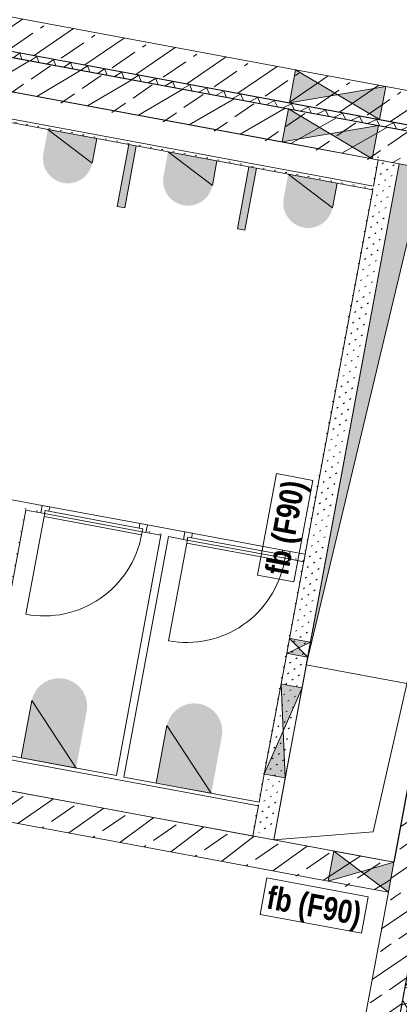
# Model space of a CAD drawing. Header units: metres. Extents: x 32353251 to 32353583, y 5707748 to 5708004.
# Tile 93 of 164: x 32353373.1 to 32353375.58, y 5707919.04 to 5707925.49. Entities that reach past the tile are written whole.
import ezdxf

# ---------------------------------------------------------------- set-up
doc = ezdxf.new("R2010")
doc.units = ezdxf.units.M
doc.header["$LTSCALE"] = 0.75
doc.layers.get('0').update_dxf_attribs({"linetype": 'CONTINUOUS'})
for name, color, linetype, lineweight in [('10417023$0$#9_002_GES I Übersicht Erdgeschoss_1_101_Wand Aussen.A', 7, 'CONTINUOUS', 25), ('10417023$0$#9_002_GES I Übersicht Erdgeschoss_1_430_Lüftung.US', 7, 'CONTINUOUS', 25), ('10417023$0$#9_002_GES I Übersicht Erdgeschoss_1_607b_Brandschutz 1_100', 7, 'CONTINUOUS', 25), ('10417023$0$#9_002_GES I Übersicht Erdgeschoss_1_Neubau_102_Wand Innen.A', 7, 'CONTINUOUS', 25), ('10417023$0$#9_002_GES I Übersicht Erdgeschoss_1_Neubau_104_Decken.A', 7, 'CONTINUOUS', 25), ('10417023$0$#9_002_GES I Übersicht Erdgeschoss_1_Neubau_202_Innenwandbekleidun', 7, 'CONTINUOUS', 25), ('10417023$0$#9_002_GES I Übersicht Erdgeschoss_1_Neubau_303_Sanitäre.A', 7, 'CONTINUOUS', 25), ('10417023$0$Keine', 7, 'CONTINUOUS', 13)]:
    doc.layers.add(name, color=color, linetype=linetype, lineweight=lineweight)
doc.styles.add('10417023$0$Arial Narrow (bold)', font='ARIALNB.TTF')
pattern_1 = [(0, (0, 0), (0, 0.075), [0.009999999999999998, -0.06500000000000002])]
pattern_2 = [(44.99999999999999, (0, 0), (-0.1697056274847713, 0.1697056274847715), []), (44.99999999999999, (-0.08485281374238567, 0.08485281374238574), (-0.1697056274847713, 0.1697056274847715), [0.18, -0.05999999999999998])]
pattern_3 = [(45, (0, 0), (-0.03535533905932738, 0.03535533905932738), [0.01, -0.03999999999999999])]

# ---------------------------------------------------------------- blocks, each defined once
blk = doc.blocks.new('10417023$0$#9_MKO_LP5_ARC_GES_UP_00_002_P_G_modell (3D)')
at = {"layer": '10417023$0$#9_002_GES I Übersicht Erdgeschoss_1_101_Wand Aussen.A', "linetype": 'Continuous', "lineweight": 5, "true_color": 0xff0000}
h = blk.add_hatch(dxfattribs=at)
h.set_pattern_fill('#9_DÄMMUNG__HART_1_0001', color=1, style=0, pattern_type=2)
h.set_pattern_definition([(44.99999999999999, (0, 0), (-0.05656854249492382, 0.05656854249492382), []), (135.0000000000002, (0, 0), (0.05656854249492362, 0.056568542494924), [])])
h.paths.add_polyline_path([(-32353454.47117382, -5707790.519532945), (-32353477.474228, -5707790.519532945), (-32353477.474228, -5707790.55957689), (-32353469.004228, -5707790.55957689), (-32353469.004228, -5707810.39957689), (-32353468.96423227, -5707810.39957689), (-32353468.96423227, -5707790.55957689), (-32353454.47117382, -5707790.55957689)])
at = {"layer": '10417023$0$#9_002_GES I Übersicht Erdgeschoss_1_Neubau_102_Wand Innen.A', "linetype": 'Continuous', "lineweight": 5, "true_color": 0xff0000}
h = blk.add_hatch(dxfattribs=at)
h.set_pattern_fill('#9_BETON__STAHLBETON_0001', color=1, style=0, pattern_type=2)
h.set_pattern_definition(pattern_2)
h.paths.add_polyline_path([(-32353477.474228, -5707790.51957689), (-32353454.69117382, -5707790.51957689), (-32353454.69117382, -5707790.29957689), (-32353477.474228, -5707790.29957689)])
h = blk.add_hatch(dxfattribs=at)
h.set_pattern_fill('#9_BETON__STAHLBETON_0001', color=1, style=0, pattern_type=2)
h.set_pattern_definition(pattern_2)
h.paths.add_polyline_path([(-32353477.474228, -5707790.779532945), (-32353470.024228, -5707790.779532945), (-32353470.024228, -5707790.559532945), (-32353477.474228, -5707790.559532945)])
at = {"layer": '10417023$0$#9_002_GES I Übersicht Erdgeschoss_1_Neubau_102_Wand Innen.A', "linetype": 'Continuous', "lineweight": 13, "true_color": 0xff0000}
h = blk.add_hatch(dxfattribs=at)
h.set_pattern_fill('#9_GIPS_0001', color=1, style=0, pattern_type=2)
h.set_pattern_definition(pattern_3)
h.paths.add_polyline_path([(-32353470.164228, -5707790.77957689), (-32353470.164228, -5707795.27957689), (-32353470.144228, -5707795.27957689), (-32353470.144228, -5707790.77957689)])
h = blk.add_hatch(dxfattribs=at)
h.set_pattern_fill('#9_GIPS_0001', color=1, style=0, pattern_type=2)
h.set_pattern_definition(pattern_3)
h.paths.add_polyline_path([(-32353470.144228, -5707790.77957689), (-32353470.144228, -5707795.27957689), (-32353470.124228, -5707795.27957689), (-32353470.124228, -5707790.77957689)])
h = blk.add_hatch(dxfattribs=at)
h.set_pattern_fill('#9_GIPS_0001', color=1, style=0, pattern_type=2)
h.set_pattern_definition(pattern_3)
h.paths.add_polyline_path([(-32353470.124228, -5707790.77957689), (-32353470.124228, -5707795.27957689), (-32353470.024228, -5707795.27957689), (-32353470.024228, -5707790.77957689)])
at = {"layer": '10417023$0$#9_002_GES I Übersicht Erdgeschoss_1_Neubau_102_Wand Innen.A', "linetype": 'Continuous', "lineweight": 5, "true_color": 0xff0000}
h = blk.add_hatch(dxfattribs=at)
h.set_pattern_fill('#9_BETON__STAHLBETON_0001', color=1, style=0, pattern_type=2)
h.set_pattern_definition(pattern_2)
h.paths.add_polyline_path([(-32353469.22381512, -5707790.779532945), (-32353469.22381512, -5707795.47957689), (-32353469.00381513, -5707795.47957689), (-32353469.00381513, -5707790.779532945)])
h = blk.add_hatch(dxfattribs=at)
h.set_pattern_fill('#9_BETON__STAHLBETON_0001', color=1, style=0, pattern_type=2)
h.set_pattern_definition(pattern_2)
h.paths.add_polyline_path([(-32353472.624228, -5707795.47957689), (-32353470.149228, -5707795.47957689), (-32353470.149228, -5707795.27957689), (-32353472.624228, -5707795.27957689)])
h = blk.add_hatch(dxfattribs=at)
h.set_pattern_fill('#9_BETON__STAHLBETON_0001', color=1, style=0, pattern_type=2)
h.set_pattern_definition(pattern_2)
h.paths.add_polyline_path([(-32353469.22381512, -5707795.27957689), (-32353470.149228, -5707795.27957689), (-32353470.149228, -5707795.47957689), (-32353469.22381512, -5707795.47957689)])
h = blk.add_hatch(dxfattribs=at)
h.set_pattern_fill('#9_BETON__STAHLBETON_0001', color=1, style=0, pattern_type=2)
h.set_pattern_definition(pattern_2)
h.paths.add_polyline_path([(-32353469.00381513, -5707797.10457689), (-32353469.00381513, -5707795.47957689), (-32353469.22381512, -5707795.47957689), (-32353469.22381512, -5707797.10457689)])
at = {"layer": '10417023$0$#9_002_GES I Übersicht Erdgeschoss_1_Neubau_202_Innenwandbekleidun', "linetype": 'Continuous', "lineweight": 5}
h = blk.add_hatch(dxfattribs=at)
h.set_pattern_fill('#9_GIPSKARTON_0001', style=0, pattern_type=2)
h.set_pattern_definition(pattern_1)
h.paths.add_polyline_path([(-32353470.164228, -5707790.95457689), (-32353474.864228, -5707790.95457689), (-32353474.864228, -5707790.97957689), (-32353470.164228, -5707790.97957689)])
h = blk.add_hatch(dxfattribs=at)
h.set_pattern_fill('#9_GIPSKARTON_0001_1', color=255, style=0, pattern_type=2)
h.set_pattern_definition(pattern_1)
h.paths.add_polyline_path([(-32353472.16422798, -5707793.404576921), (-32353472.16422798, -5707793.45457689), (-32353471.91422799, -5707793.45457689), (-32353471.91422799, -5707793.40457689)])
at = {"layer": '10417023$0$#9_002_GES I Übersicht Erdgeschoss_1_Neubau_202_Innenwandbekleidun', "linetype": 'Continuous', "lineweight": 5, "true_color": 0xff0000}
h = blk.add_hatch(dxfattribs=at)
h.set_pattern_fill('#9_GIPSKARTON_0001_1', color=1, style=0, pattern_type=2)
h.set_pattern_definition(pattern_1)
h.paths.add_polyline_path([(-32353472.064228, -5707793.45457689), (-32353472.064228, -5707795.05457689), (-32353472.014228, -5707795.05457689), (-32353472.014228, -5707793.45457689)])
at = {"layer": '10417023$0$#9_002_GES I Übersicht Erdgeschoss_1_Neubau_202_Innenwandbekleidun', "linetype": 'Continuous', "lineweight": 5}
h = blk.add_hatch(dxfattribs=at)
h.set_pattern_fill('#9_GIPSKARTON_0001_1', color=255, style=0, pattern_type=2)
h.set_pattern_definition(pattern_1)
h.paths.add_polyline_path([(-32353471.21422799, -5707793.45457689), (-32353470.964228, -5707793.45457689), (-32353470.964228, -5707793.404576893), (-32353471.21422799, -5707793.404576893)])
h = blk.add_hatch(dxfattribs=at)
h.set_pattern_fill('#9_GIPSKARTON_0001_1', color=255, style=0, pattern_type=2)
h.set_pattern_definition(pattern_1)
h.paths.add_polyline_path([(-32353471.114228, -5707793.45457689), (-32353471.114228, -5707795.05457689), (-32353471.064228, -5707795.05457689), (-32353471.064228, -5707793.45457689)])
h = blk.add_hatch(dxfattribs=at)
h.set_pattern_fill('#9_GIPSKARTON_0001_1', color=255, style=0, pattern_type=2)
h.set_pattern_definition(pattern_1)
h.paths.add_polyline_path([(-32353470.164228, -5707793.404576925), (-32353470.26422799, -5707793.404576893), (-32353470.26422799, -5707793.45457689), (-32353470.164228, -5707793.45457689)])
h = blk.add_hatch(dxfattribs=at)
h.set_pattern_fill('#9_GIPSKARTON_0001', style=0, pattern_type=2)
h.set_pattern_definition(pattern_1)
h.paths.add_polyline_path([(-32353470.164228, -5707795.05457689), (-32353474.864228, -5707795.05457689), (-32353474.864228, -5707795.07957689), (-32353470.164228, -5707795.07957689)])
at = {"layer": '10417023$0$#9_002_GES I Übersicht Erdgeschoss_1_Neubau_303_Sanitäre.A', "linetype": 'Continuous', "lineweight": 0, "true_color": 0xff0000}
h = blk.add_hatch(color=1, dxfattribs=at)
edge = h.paths.add_edge_path()
edge.add_line((-32353472.00155824, -5707790.97957689), (-32353472.32689776, -5707790.97957689))
edge.add_line((-32353472.32689776, -5707790.97957689), (-32353472.32689776, -5707791.142246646))
edge.add_arc((-32353472.164228, -5707791.142246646), 0.1626697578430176, 180, 270)
edge.add_arc((-32353472.164228, -5707791.142246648), 0.162669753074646, 270, 360.0000006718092)
edge.add_line((-32353472.00155824, -5707791.142246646), (-32353472.00155824, -5707790.97957689))
h = blk.add_hatch(color=1, dxfattribs=at)
edge = h.paths.add_edge_path()
edge.add_line((-32353471.20155824, -5707790.97957689), (-32353471.52689775, -5707790.97957689))
edge.add_line((-32353471.52689775, -5707790.97957689), (-32353471.52689775, -5707791.142246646))
edge.add_arc((-32353471.364228, -5707791.142246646), 0.1626697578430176, 180, 270)
edge.add_arc((-32353471.364228, -5707791.142246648), 0.162669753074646, 270, 360.0000006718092)
edge.add_line((-32353471.20155824, -5707791.142246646), (-32353471.20155824, -5707790.97957689))
h = blk.add_hatch(color=1, dxfattribs=at)
edge = h.paths.add_edge_path()
edge.add_line((-32353470.40155824, -5707790.97957689), (-32353470.72689775, -5707790.97957689))
edge.add_line((-32353470.72689775, -5707790.97957689), (-32353470.72689775, -5707791.142246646))
edge.add_arc((-32353470.564228, -5707791.142246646), 0.1626697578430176, 180, 270)
edge.add_arc((-32353470.564228, -5707791.142246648), 0.162669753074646, 270, 360.0000006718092)
edge.add_line((-32353470.40155824, -5707791.142246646), (-32353470.40155824, -5707790.97957689))
h = blk.add_hatch(color=1, dxfattribs=at)
edge = h.paths.add_edge_path()
edge.add_line((-32353471.74877177, -5707794.672270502), (-32353471.74877177, -5707795.05457689))
edge.add_line((-32353471.74877177, -5707795.05457689), (-32353471.38251245, -5707795.05457689))
edge.add_line((-32353471.38251245, -5707795.05457689), (-32353471.38251245, -5707794.672270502))
edge.add_arc((-32353471.56564209, -5707794.67671655), 0.1831836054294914, 1.390761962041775, 90.00000596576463)
edge.add_arc((-32353471.56564213, -5707794.67671655), 0.1831836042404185, 89.99999403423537, 178.6092380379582)
h = blk.add_hatch(color=1, dxfattribs=at)
edge = h.paths.add_edge_path()
edge.add_line((-32353470.84877177, -5707794.672270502), (-32353470.84877177, -5707795.05457689))
edge.add_line((-32353470.84877177, -5707795.05457689), (-32353470.48251245, -5707795.05457689))
edge.add_line((-32353470.48251245, -5707795.05457689), (-32353470.48251245, -5707794.672270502))
edge.add_arc((-32353470.66564209, -5707794.67671655), 0.1831836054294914, 1.390761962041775, 90.00000596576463)
edge.add_arc((-32353470.66564213, -5707794.67671655), 0.1831836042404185, 89.99999403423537, 178.6092380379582)
at = {"layer": '10417023$0$#9_002_GES I Übersicht Erdgeschoss_1_101_Wand Aussen.A', "color": 1, "linetype": 'Continuous', "lineweight": 18, "true_color": 0xff0000, "flags": 128}
blk.add_lwpolyline([(-32353454.47117382, -5707790.519532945), (-32353454.47117382, -5707790.55957689), (-32353468.96423227, -5707790.55957689), (-32353468.96423227, -5707810.39957689), (-32353469.004228, -5707810.39957689), (-32353469.004228, -5707790.55957689), (-32353477.474228, -5707790.55957689), (-32353477.474228, -5707790.519532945)], close=True, dxfattribs=at)
at = {"layer": '10417023$0$#9_002_GES I Übersicht Erdgeschoss_1_430_Lüftung.US', "color": 1, "linetype": 'Continuous', "true_color": 0xff0000}
blk.add_solid([(-32353468.16725466, -5707795.479604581), (-32353468.61729288, -5707795.479604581), (-32353468.16725466, -5707809.945591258), (-32353468.61729288, -5707809.945591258)], dxfattribs=at)
at = {"layer": '10417023$0$#9_002_GES I Übersicht Erdgeschoss_1_607b_Brandschutz 1_100', "color": 1, "linetype": 'Continuous', "lineweight": 13, "true_color": 0xff0000}
for p, q in [((-32353470.20270028, -5707792.920146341), (-32353470.44534817, -5707792.920146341)), ((-32353470.44534817, -5707792.920146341), (-32353470.44534817, -5707793.59545679)), ((-32353470.20270028, -5707793.59545679), (-32353470.20270028, -5707792.920146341)), ((-32353470.44534817, -5707793.59545679), (-32353470.20270028, -5707793.59545679)), ((-32353469.34846945, -5707795.533085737), (-32353470.02378134, -5707795.533085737)), ((-32353470.02378134, -5707795.533085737), (-32353470.02378134, -5707795.775733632)), ((-32353469.34846945, -5707795.775733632), (-32353469.34846945, -5707795.533085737)), ((-32353470.02378134, -5707795.775733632), (-32353469.34846945, -5707795.775733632))]:
    blk.add_line(p, q, dxfattribs=at)
at = {"layer": '10417023$0$#9_002_GES I Übersicht Erdgeschoss_1_Neubau_102_Wand Innen.A', "color": 1, "linetype": 'Continuous', "lineweight": 18, "true_color": 0xff0000}
for p, q in [((-32353470.8039411, -5707790.29957689), (-32353477.474228, -5707790.29957689)), ((-32353470.2039411, -5707790.29957689), (-32353470.8039411, -5707790.29957689)), ((-32353470.024228, -5707790.29957689), (-32353470.2039411, -5707790.29957689)), ((-32353477.474228, -5707790.51957689), (-32353470.8039411, -5707790.51957689)), ((-32353470.8039411, -5707790.51957689), (-32353470.2039411, -5707790.51957689)), ((-32353470.2039411, -5707790.51957689), (-32353470.024228, -5707790.51957689)), ((-32353470.80394111, -5707790.559532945), (-32353477.474228, -5707790.559532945)), ((-32353470.20394106, -5707790.559532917), (-32353470.80394111, -5707790.559532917)), ((-32353470.024228, -5707790.559532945), (-32353470.20394106, -5707790.559532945)), ((-32353477.274228, -5707790.779532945), (-32353470.80394111, -5707790.779532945)), ((-32353470.80394111, -5707790.779532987), (-32353470.20394106, -5707790.779532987)), ((-32353470.20394106, -5707790.779532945), (-32353470.024228, -5707790.779532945)), ((-32353469.22381512, -5707790.779532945), (-32353469.22381512, -5707795.27957689)), ((-32353470.149228, -5707795.27957689), (-32353473.161728, -5707795.27957689)), ((-32353469.22381512, -5707795.27957689), (-32353470.024228, -5707795.27957689)), ((-32353469.224228, -5707795.279576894), (-32353469.624228, -5707795.279576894)), ((-32353472.624228, -5707795.47957689), (-32353470.149228, -5707795.47957689)), ((-32353470.149228, -5707795.47957689), (-32353469.624228, -5707795.47957689)), ((-32353469.624228, -5707795.479576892), (-32353469.224228, -5707795.479576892)), ((-32353469.22381512, -5707795.47957689), (-32353469.22381512, -5707797.10457689))]:
    blk.add_line(p, q, dxfattribs=at)
at = {"layer": '10417023$0$#9_002_GES I Übersicht Erdgeschoss_1_Neubau_102_Wand Innen.A', "color": 1, "linetype": 'Continuous', "lineweight": 13, "true_color": 0xff0000}
for p, q in [((-32353470.8039411, -5707790.29957689), (-32353470.8039411, -5707790.51957689)), ((-32353470.2039418, -5707790.299577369), (-32353470.80394106, -5707790.519576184)), ((-32353470.2039418, -5707790.519576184), (-32353470.80394106, -5707790.299577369)), ((-32353470.2039411, -5707790.51957689), (-32353470.2039411, -5707790.29957689)), ((-32353470.80394111, -5707790.559532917), (-32353470.80394111, -5707790.779532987)), ((-32353470.20394035, -5707790.559532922), (-32353470.80394106, -5707790.779533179)), ((-32353470.20394035, -5707790.779533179), (-32353470.80394106, -5707790.559532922)), ((-32353470.20394106, -5707790.779532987), (-32353470.20394106, -5707790.559532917)), ((-32353470.164228, -5707790.77957689), (-32353470.144228, -5707790.77957689)), ((-32353470.164228, -5707790.77957689), (-32353470.164228, -5707790.95457689)), ((-32353470.144228, -5707790.77957689), (-32353470.124228, -5707790.77957689)), ((-32353470.024228, -5707793.964560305), (-32353470.024228, -5707790.77957689)), ((-32353470.164228, -5707790.97957689), (-32353470.164228, -5707793.964560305)), ((-32353470.14422797, -5707793.964560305), (-32353470.16422802, -5707793.964560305)), ((-32353470.16422802, -5707793.964560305), (-32353470.16422802, -5707794.064560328)), ((-32353470.02422742, -5707794.064560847), (-32353470.16422759, -5707793.96456073)), ((-32353470.16422759, -5707794.064560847), (-32353470.02422742, -5707793.96456073)), ((-32353470.124228, -5707793.964560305), (-32353470.14422797, -5707793.964560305)), ((-32353470.02422797, -5707793.964560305), (-32353470.124228, -5707793.964560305)), ((-32353470.02422797, -5707794.064560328), (-32353470.02422797, -5707793.964560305)), ((-32353470.16422802, -5707794.064560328), (-32353470.14422797, -5707794.064560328)), ((-32353470.164228, -5707794.064560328), (-32353470.164228, -5707794.267659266)), ((-32353470.14422797, -5707794.064560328), (-32353470.124228, -5707794.064560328)), ((-32353470.124228, -5707794.064560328), (-32353470.02422797, -5707794.064560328)), ((-32353470.024228, -5707794.267659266), (-32353470.024228, -5707794.064560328)), ((-32353470.14422797, -5707794.267659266), (-32353470.16422802, -5707794.267659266)), ((-32353470.16422802, -5707794.267659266), (-32353470.16422802, -5707794.867659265)), ((-32353470.02422742, -5707794.86765981), (-32353470.16422759, -5707794.267659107)), ((-32353470.16422759, -5707794.86765981), (-32353470.02422742, -5707794.267659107)), ((-32353470.124228, -5707794.267659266), (-32353470.14422797, -5707794.267659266)), ((-32353470.02422797, -5707794.267659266), (-32353470.124228, -5707794.267659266)), ((-32353470.02422797, -5707794.867659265), (-32353470.02422797, -5707794.267659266)), ((-32353470.16422802, -5707794.867659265), (-32353470.14422797, -5707794.867659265)), ((-32353470.164228, -5707794.867659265), (-32353470.164228, -5707795.05457689)), ((-32353470.14422797, -5707794.867659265), (-32353470.124228, -5707794.867659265)), ((-32353470.124228, -5707794.867659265), (-32353470.02422797, -5707794.867659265)), ((-32353470.024228, -5707795.27957689), (-32353470.024228, -5707794.867659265)), ((-32353470.164228, -5707795.07957689), (-32353470.164228, -5707795.27957689)), ((-32353469.22422793, -5707795.279577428), (-32353469.6242284, -5707795.479576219)), ((-32353469.22422793, -5707795.479576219), (-32353469.6242284, -5707795.279577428)), ((-32353469.624228, -5707795.279576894), (-32353469.624228, -5707795.479576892)), ((-32353469.224228, -5707795.479576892), (-32353469.224228, -5707795.279576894))]:
    blk.add_line(p, q, dxfattribs=at)
at = {"layer": '10417023$0$#9_002_GES I Übersicht Erdgeschoss_1_Neubau_102_Wand Innen.A', "color": 1, "linetype": 'Continuous', "true_color": 0xff0000}
for points in [[(-32353470.8039411, -5707790.51957689), (-32353470.5039411, -5707790.40957689), (-32353470.8039411, -5707790.29957689)], [(-32353470.2039411, -5707790.51957689), (-32353470.2039411, -5707790.29957689), (-32353470.5039411, -5707790.40957689)], [(-32353470.80394111, -5707790.779532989), (-32353470.50394109, -5707790.669532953), (-32353470.80394111, -5707790.559532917)], [(-32353470.20394106, -5707790.779532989), (-32353470.20394106, -5707790.559532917), (-32353470.50394109, -5707790.669532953)], [(-32353470.16422802, -5707793.964560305), (-32353470.094228, -5707794.014560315), (-32353470.02422797, -5707793.964560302)], [(-32353470.16422802, -5707794.064560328), (-32353470.02422797, -5707794.064560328), (-32353470.094228, -5707794.014560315)], [(-32353470.16422802, -5707794.267659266), (-32353470.094228, -5707794.567659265), (-32353470.02422797, -5707794.267659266)], [(-32353470.16422802, -5707794.867659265), (-32353470.02422797, -5707794.867659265), (-32353470.094228, -5707794.567659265)], [(-32353469.624228, -5707795.479576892), (-32353469.424228, -5707795.379576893), (-32353469.624228, -5707795.279576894)], [(-32353469.224228, -5707795.479576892), (-32353469.224228, -5707795.279576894), (-32353469.424228, -5707795.379576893)]]:
    blk.add_solid(points, dxfattribs=at)
at = {"layer": '10417023$0$#9_002_GES I Übersicht Erdgeschoss_1_Neubau_104_Decken.A', "color": 1, "linetype": 'Continuous', "lineweight": 13, "true_color": 0xff0000}
for p, q in [((-32353470.024228, -5707790.779532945), (-32353470.024228, -5707794.114576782)), ((-32353470.02422794, -5707790.779533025), (-32353470.02422794, -5707795.279576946)), ((-32353469.22422793, -5707790.779533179), (-32353469.39403901, -5707795.109764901)), ((-32353469.224228, -5707795.279576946), (-32353469.224228, -5707790.779533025)), ((-32353470.02422742, -5707794.114576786), (-32353469.8629222, -5707790.94083985)), ((-32353470.024228, -5707794.114576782), (-32353469.224228, -5707794.114576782)), ((-32353469.39403901, -5707795.109764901), (-32353470.02422742, -5707795.279577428)), ((-32353470.02422794, -5707795.279576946), (-32353469.224228, -5707795.279576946))]:
    blk.add_line(p, q, dxfattribs=at)
at = {"layer": '10417023$0$#9_002_GES I Übersicht Erdgeschoss_1_Neubau_104_Decken.A', "color": 1, "linetype": 'Continuous', "lineweight": 13, "true_color": 0xff0000, "flags": 128}
for points in [[(-32353499.24365664, -5707781.952985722), (-32353499.24365668, -5707777.242828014), (-32353491.34430819, -5707777.240905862), (-32353491.34429377, -5707777.249004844), (-32353488.711808, -5707777.242914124), (-32353474.36909785, -5707777.203502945), (-32353467.58052395, -5707777.184627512), (-32353458.71420428, -5707777.159975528), (-32353458.7142043, -5707776.82162203), (-32353452.08528951, -5707776.852814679), (-32353452.08528951, -5707777.242828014), (-32353452.08528951, -5707779.426313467), (-32353449.88417032, -5707779.426313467), (-32353449.88417032, -5707779.646313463), (-32353454.47117382, -5707779.646313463), (-32353454.47117382, -5707790.51957689), (-32353496.34426422, -5707790.51957689), (-32353496.34426422, -5707785.84991685), (-32353499.24365677, -5707785.84991685)], [(-32353491.64409519, -5707777.192828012), (-32353499.24365668, -5707777.192828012), (-32353499.24365668, -5707790.51957689), (-32353454.47117381, -5707790.51957689), (-32353454.47117381, -5707779.376313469), (-32353454.47117381, -5707776.841971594), (-32353458.7151397, -5707776.821626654), (-32353458.71420428, -5707777.159982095), (-32353462.62409527, -5707777.170791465), (-32353462.62409527, -5707788.759576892), (-32353491.64409519, -5707788.759576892)], [(-32353502.88381506, -5707792.679515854), (-32353502.88381511, -5707803.129576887), (-32353502.84381653, -5707803.129576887), (-32353502.84381653, -5707809.004576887), (-32353499.08931621, -5707809.004576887), (-32353497.57443247, -5707809.004576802), (-32353497.57443247, -5707810.154576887), (-32353495.52481159, -5707810.154576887), (-32353495.52560609, -5707813.099577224), (-32353472.62422376, -5707813.099576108), (-32353472.62422743, -5707808.219546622), (-32353469.004228, -5707808.219576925), (-32353469.004228, -5707794.11457689), (-32353469.004228, -5707790.779532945), (-32353469.004228, -5707790.559532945), (-32353477.474228, -5707790.559532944), (-32353480.474228, -5707790.559532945), (-32353491.124228, -5707790.559532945), (-32353498.444228, -5707790.559532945), (-32353498.444228, -5707792.679576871)], [(-32353498.22421727, -5707790.559532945), (-32353502.84380439, -5707790.559532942), (-32353502.84380439, -5707813.099576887), (-32353495.47442851, -5707813.099576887), (-32353495.47442851, -5707809.05457689), (-32353482.84109309, -5707809.05457689), (-32353482.84357996, -5707813.099573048), (-32353472.62421726, -5707813.099573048), (-32353472.62421726, -5707811.259577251), (-32353472.62421726, -5707806.979589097), (-32353469.00380439, -5707806.979589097), (-32353469.00380439, -5707790.559532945)], [(-32353469.22421727, -5707795.27957689), (-32353480.47421727, -5707795.27957689), (-32353480.47421727, -5707790.779532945), (-32353469.22421727, -5707790.779532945)]]:
    blk.add_lwpolyline(points, close=True, dxfattribs=at)
blk.add_lwpolyline([(-32353470.02422794, -5707790.779532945), (-32353480.474228, -5707790.779532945), (-32353480.474228, -5707795.279576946), (-32353470.02422794, -5707795.279576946)], dxfattribs=at)
at = {"layer": '10417023$0$#9_002_GES I Übersicht Erdgeschoss_1_Neubau_104_Decken.A', "color": 1, "linetype": 'Continuous', "true_color": 0xff0000}
blk.add_solid([(-32353470.024228, -5707794.114576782), (-32353469.86292165, -5707790.940839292), (-32353470.024228, -5707790.779532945), (-32353469.22422802, -5707790.779532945)], dxfattribs=at)
at = {"layer": '10417023$0$#9_002_GES I Übersicht Erdgeschoss_1_Neubau_202_Innenwandbekleidun', "color": 1, "linetype": 'Continuous', "lineweight": 13, "true_color": 0xff0000}
for p, q in [((-32353470.164228, -5707790.95457689), (-32353474.864228, -5707790.95457689)), ((-32353474.864228, -5707790.97957689), (-32353470.164228, -5707790.97957689)), ((-32353471.91422799, -5707793.40457689), (-32353472.16422798, -5707793.40457689)), ((-32353472.014228, -5707793.45457689), (-32353471.91422799, -5707793.45457689)), ((-32353472.014228, -5707795.05457689), (-32353472.014228, -5707793.45457689)), ((-32353471.91422819, -5707793.454577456), (-32353471.91422819, -5707793.404577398)), ((-32353471.21422737, -5707793.404577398), (-32353471.91422819, -5707793.404577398)), ((-32353471.91422819, -5707793.404577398), (-32353471.86422813, -5707793.404577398)), ((-32353471.91422819, -5707793.454577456), (-32353471.91422819, -5707793.404577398)), ((-32353471.91422819, -5707793.454577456), (-32353471.91422819, -5707793.404577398)), ((-32353471.91422819, -5707793.454577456), (-32353471.91422819, -5707793.404577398)), ((-32353471.21422737, -5707793.454577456), (-32353471.91422819, -5707793.454577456)), ((-32353471.88922744, -5707793.454577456), (-32353471.91422819, -5707793.454577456)), ((-32353471.86422813, -5707793.434577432), (-32353471.88922744, -5707793.434577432)), ((-32353471.88922744, -5707793.434577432), (-32353471.88922744, -5707793.454577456)), ((-32353471.23922812, -5707793.434577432), (-32353471.88922744, -5707793.434577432)), ((-32353471.88922744, -5707793.434577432), (-32353471.88922744, -5707793.474577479)), ((-32353471.86422813, -5707793.404577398), (-32353471.86422813, -5707793.434577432)), ((-32353471.21422737, -5707793.404577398), (-32353471.26422743, -5707793.404577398)), ((-32353471.26422743, -5707793.404577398), (-32353471.26422743, -5707793.434577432)), ((-32353471.26422743, -5707793.434577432), (-32353471.23922812, -5707793.434577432)), ((-32353471.23922812, -5707793.434577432), (-32353471.23922812, -5707793.454577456)), ((-32353471.23922812, -5707793.474577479), (-32353471.23922812, -5707793.434577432)), ((-32353471.23922812, -5707793.454577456), (-32353471.21422737, -5707793.454577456)), ((-32353470.96422797, -5707793.40457689), (-32353471.21422796, -5707793.40457689)), ((-32353471.21422796, -5707793.45457689), (-32353471.114228, -5707793.45457689)), ((-32353471.21422737, -5707793.454577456), (-32353471.21422737, -5707793.404577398)), ((-32353471.21422737, -5707793.454577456), (-32353471.21422737, -5707793.404577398)), ((-32353471.21422737, -5707793.454577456), (-32353471.21422737, -5707793.404577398)), ((-32353471.21422737, -5707793.454577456), (-32353471.21422737, -5707793.404577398)), ((-32353471.114228, -5707793.45457689), (-32353471.114228, -5707795.05457689)), ((-32353471.064228, -5707793.45457689), (-32353470.96422797, -5707793.45457689)), ((-32353471.064228, -5707795.05457689), (-32353471.064228, -5707793.45457689)), ((-32353470.96422852, -5707793.454577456), (-32353470.96422852, -5707793.404577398)), ((-32353470.2642277, -5707793.404577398), (-32353470.96422852, -5707793.404577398)), ((-32353470.96422852, -5707793.404577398), (-32353470.91422847, -5707793.404577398)), ((-32353470.96422852, -5707793.454577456), (-32353470.96422852, -5707793.404577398)), ((-32353470.96422852, -5707793.454577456), (-32353470.96422852, -5707793.404577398)), ((-32353470.96422852, -5707793.454577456), (-32353470.96422852, -5707793.404577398)), ((-32353470.2642277, -5707793.454577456), (-32353470.96422852, -5707793.454577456)), ((-32353470.93922777, -5707793.454577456), (-32353470.96422852, -5707793.454577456)), ((-32353470.91422847, -5707793.434577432), (-32353470.93922777, -5707793.434577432)), ((-32353470.93922777, -5707793.434577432), (-32353470.93922777, -5707793.454577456)), ((-32353470.28922845, -5707793.434577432), (-32353470.93922777, -5707793.434577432)), ((-32353470.93922777, -5707793.434577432), (-32353470.93922777, -5707793.474577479)), ((-32353470.91422847, -5707793.404577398), (-32353470.91422847, -5707793.434577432)), ((-32353470.2642277, -5707793.404577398), (-32353470.31422776, -5707793.404577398)), ((-32353470.31422776, -5707793.404577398), (-32353470.31422776, -5707793.434577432)), ((-32353470.31422776, -5707793.434577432), (-32353470.28922845, -5707793.434577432)), ((-32353470.28922845, -5707793.434577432), (-32353470.28922845, -5707793.454577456)), ((-32353470.28922845, -5707793.474577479), (-32353470.28922845, -5707793.434577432)), ((-32353470.28922845, -5707793.454577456), (-32353470.2642277, -5707793.454577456)), ((-32353470.164228, -5707793.40457689), (-32353470.26422801, -5707793.40457689)), ((-32353470.26422801, -5707793.45457689), (-32353470.164228, -5707793.45457689)), ((-32353470.2642277, -5707793.454577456), (-32353470.2642277, -5707793.404577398)), ((-32353470.2642277, -5707793.454577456), (-32353470.2642277, -5707793.404577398)), ((-32353470.2642277, -5707793.454577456), (-32353470.2642277, -5707793.404577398)), ((-32353470.2642277, -5707793.454577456), (-32353470.2642277, -5707793.404577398)), ((-32353470.164228, -5707793.45457689), (-32353470.164228, -5707793.40457689)), ((-32353471.88922744, -5707793.474577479), (-32353471.23922812, -5707793.474577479)), ((-32353471.88922744, -5707793.474577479), (-32353471.88922744, -5707794.124576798)), ((-32353470.93922777, -5707793.474577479), (-32353470.28922845, -5707793.474577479)), ((-32353470.93922777, -5707793.474577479), (-32353470.93922777, -5707794.124576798)), ((-32353471.114228, -5707795.05457689), (-32353472.014228, -5707795.05457689)), ((-32353470.164228, -5707795.05457689), (-32353471.064228, -5707795.05457689)), ((-32353474.864228, -5707795.07957689), (-32353470.164228, -5707795.07957689))]:
    blk.add_line(p, q, dxfattribs=at)
for centre in [(-32353471.889228, -5707793.47457689), (-32353470.939228, -5707793.47457689)]:
    blk.add_arc(centre, 0.65, 270, 0, dxfattribs=at)
at = {"layer": '10417023$0$#9_002_GES I Übersicht Erdgeschoss_1_Neubau_202_Innenwandbekleidun', "color": 1, "linetype": 'Continuous', "true_color": 0xff0000}
blk.add_solid([(-32353462.67410613, -5707788.48957689), (-32353477.474228, -5707788.48957689), (-32353462.67410615, -5707788.53957689), (-32353477.474228, -5707788.53957689)], dxfattribs=at)
at = {"layer": '10417023$0$#9_002_GES I Übersicht Erdgeschoss_1_Neubau_303_Sanitäre.A', "color": 1, "linetype": 'Continuous', "lineweight": 13, "true_color": 0xff0000, "flags": 128}
for points in [[(-32353472.00155824, -5707790.97957689), (-32353472.32689776, -5707790.97957689), (-32353472.00155824, -5707791.142246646)], [(-32353471.73856085, -5707790.97957689), (-32353471.78856085, -5707790.97957689), (-32353471.78856085, -5707791.392532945), (-32353471.73856085, -5707791.392532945)], [(-32353471.20155824, -5707790.97957689), (-32353471.52689775, -5707790.97957689), (-32353471.20155824, -5707791.142246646)], [(-32353470.93856085, -5707790.97957689), (-32353470.98856085, -5707790.97957689), (-32353470.98856085, -5707791.392532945), (-32353470.93856085, -5707791.392532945)], [(-32353470.40155824, -5707790.97957689), (-32353470.72689775, -5707790.97957689), (-32353470.40155824, -5707791.142246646)], [(-32353471.74877177, -5707794.672270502), (-32353471.74877177, -5707795.05457689), (-32353471.38251245, -5707795.05457689)], [(-32353470.84877177, -5707794.672270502), (-32353470.84877177, -5707795.05457689), (-32353470.48251245, -5707795.05457689)]]:
    blk.add_lwpolyline(points, close=True, dxfattribs=at)
at = {"layer": '10417023$0$#9_002_GES I Übersicht Erdgeschoss_1_Neubau_303_Sanitäre.A', "color": 1, "linetype": 'Continuous', "true_color": 0xff0000}
for points in [[(-32353471.73856085, -5707790.97957689), (-32353471.78856085, -5707790.97957689), (-32353471.73856085, -5707791.392532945), (-32353471.78856085, -5707791.392532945)], [(-32353470.93856085, -5707790.97957689), (-32353470.98856085, -5707790.97957689), (-32353470.93856085, -5707791.392532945), (-32353470.98856085, -5707791.392532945)]]:
    blk.add_solid(points, dxfattribs=at)
at = {"layer": '10417023$0$#9_002_GES I Übersicht Erdgeschoss_1_607b_Brandschutz 1_100', "color": 1, "true_color": 0xff0000, "insert": (-32353470.30162169, -5707793.257801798), "char_height": 0.1502737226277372, "attachment_point": 5, "rotation": 90, "line_spacing_factor": 1.002187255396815, "style": '10417023$0$Arial Narrow (bold)'}
blk.add_mtext('fb (F90) ', dxfattribs=at)
at = {"layer": '10417023$0$#9_002_GES I Übersicht Erdgeschoss_1_607b_Brandschutz 1_100', "color": 1, "true_color": 0xff0000, "insert": (-32353469.68612567, -5707795.676812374), "char_height": 0.1502737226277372, "attachment_point": 5, "line_spacing_factor": 1.002187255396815, "style": '10417023$0$Arial Narrow (bold)'}
blk.add_mtext('fb (F90) ', dxfattribs=at)
blk = doc.blocks.new('10417023$0$2_MKO_LP5_LAN_GES_UP_00_002_V_A (3D)')
at = {"layer": '10417023$0$Keine'}
blk.add_blockref('10417023$0$#9_MKO_LP5_ARC_GES_UP_00_002_P_G_modell (3D)', (0, 0), dxfattribs=at)
blk = doc.blocks.new('10417023')
at = {"layer": '10417023$0$Keine', "rotation": 349.4819372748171}
blk.add_blockref('10417023$0$2_MKO_LP5_LAN_GES_UP_00_002_V_A (3D)', (65205154.93137175, 5413829.557758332), dxfattribs=at)

msp = doc.modelspace()

# ---------------------------------------------------------------- block references
msp.add_blockref('10417023', (0, 0))

doc.saveas('drawing.dxf')
